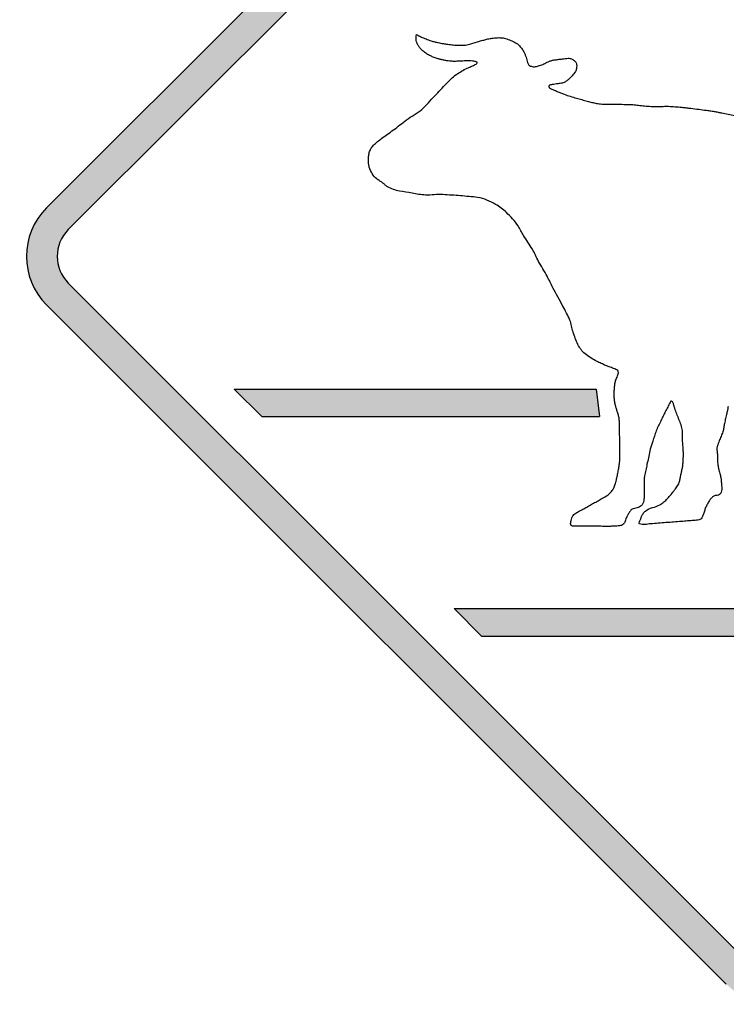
# Model space of a CAD drawing. Header units: inches. Extents: x -0.5 to 0.5, y -0.5 to 0.5.
# Tile 1 of 3: x -0.5 to -0.03, y -0.5 to 0.16. Entities that reach past the tile are written whole.
import ezdxf

# ---------------------------------------------------------------- set-up
doc = ezdxf.new("R2010")
doc.units = ezdxf.units.IN
doc.header["$MEASUREMENT"] = 0

msp = doc.modelspace()

# ---------------------------------------------------------------- hatches: boundary and pattern name
h = msp.add_hatch(color=7)
h.paths.add_polyline_path([(0.4865, -0.0325), (0.0325, -0.4865), (0.02767, -0.49067), (0.02267, -0.494), (0.01733, -0.49667), (0.01167, -0.4985), (0.00583, -0.49967), (0, -0.5), (-0.00583, -0.49967), (-0.01167, -0.4985), (-0.01733, -0.49667), (-0.02267, -0.494), (-0.02767, -0.49067), (-0.0325, -0.4865), (-0.4865, -0.0325), (-0.49067, -0.02767), (-0.494, -0.02267), (-0.49667, -0.01733), (-0.4985, -0.01167), (-0.49967, -0.00583), (-0.5, 0), (-0.49967, 0.00583), (-0.4985, 0.01167), (-0.49667, 0.01733), (-0.494, 0.02267), (-0.49067, 0.02767), (-0.4865, 0.0325), (-0.0325, 0.4865), (-0.02767, 0.49067), (-0.02267, 0.494), (-0.01733, 0.49667), (-0.01167, 0.4985), (-0.00583, 0.49967), (0, 0.5), (0.00583, 0.49967), (0.01167, 0.4985), (0.01733, 0.49667), (0.02267, 0.494), (0.02767, 0.49067), (0.0325, 0.4865), (0.4865, 0.0325), (0.4905, 0.02783), (0.49383, 0.02283), (0.4965, 0.0175), (0.4985, 0.01183), (0.49967, 0.006), (0.5, 0), (0.49967, -0.006), (0.4985, -0.01183), (0.4965, -0.0175), (0.49383, -0.02283), (0.4905, -0.02783), (0.4865, -0.0325)])
h.paths.add_polyline_path([(-0.472, -0.01783), (-0.01783, -0.472), (-0.01533, -0.47433), (-0.0125, -0.47617), (-0.0095, -0.47767), (-0.0065, -0.47867), (-0.00317, -0.47917), (0, -0.4795), (0.00317, -0.47917), (0.0065, -0.47867), (0.0095, -0.47767), (0.0125, -0.47617), (0.01533, -0.47433), (0.01783, -0.472), (0.472, -0.01783), (0.47417, -0.01533), (0.476, -0.01267), (0.4775, -0.00967), (0.4785, -0.0065), (0.47917, -0.00333), (0.4795, 0), (0.47917, 0.00333), (0.4785, 0.0065), (0.4775, 0.00967), (0.476, 0.01267), (0.47417, 0.01533), (0.472, 0.01783), (0.01783, 0.472), (0.01533, 0.47433), (0.0125, 0.47617), (0.0095, 0.47767), (0.0065, 0.47867), (0.00317, 0.47917), (0, 0.4795), (-0.00317, 0.47917), (-0.0065, 0.47867), (-0.0095, 0.47767), (-0.0125, 0.47617), (-0.01533, 0.47433), (-0.01783, 0.472), (-0.472, 0.01783), (-0.47433, 0.01533), (-0.47617, 0.0125), (-0.47767, 0.0095), (-0.47867, 0.0065), (-0.47917, 0.00317), (-0.4795, 0), (-0.47917, -0.00317), (-0.47867, -0.0065), (-0.47767, -0.0095), (-0.47617, -0.0125), (-0.47433, -0.01533), (-0.472, -0.01783)], flags=0)
for points in [[(-0.36117, -0.08867), (-0.1195, -0.08867), (-0.11717, -0.107), (-0.34283, -0.107), (-0.36117, -0.08867)], [(-0.21433, -0.2355), (0.21433, -0.2355), (0.196, -0.25383), (-0.196, -0.25383), (-0.21433, -0.2355)]]:
    msp.add_hatch(color=7).paths.add_polyline_path(points)

# ---------------------------------------------------------------- linework, layer by layer
at = {"color": 7}
for p, q in [((-0.03244, 0.48654), (-0.48655, 0.03243)), ((-0.01791, 0.47203), (-0.47202, 0.01792)), ((-0.47202, -0.0179), (-0.01791, -0.47204)), ((-0.48655, -0.03243), (-0.03244, -0.48657)), ((-0.36112, -0.08868), (-0.11947, -0.08868)), ((-0.36112, -0.08868), (-0.34277, -0.10703)), ((-0.11947, -0.08868), (-0.11709, -0.10703)), ((-0.34277, -0.10703), (-0.11709, -0.10703)), ((-0.21432, -0.23548), (0.21432, -0.23548)), ((-0.19597, -0.25382), (-0.21432, -0.23548)), ((-0.19597, -0.25382), (0.19597, -0.25382))]:
    msp.add_line(p, q, dxfattribs=at)
for points, knots in [([(-0.19998, 0.13019), (-0.20066, 0.13039), (-0.20134, 0.13053), (-0.20204, 0.13061), (-0.20274, 0.1307), (-0.20344, 0.13074), (-0.20414, 0.13075), (-0.20528, 0.13076), (-0.20643, 0.13072), (-0.20757, 0.13063), (-0.20871, 0.13053), (-0.20985, 0.13047), (-0.21099, 0.13044), (-0.21202, 0.13041), (-0.21305, 0.13039), (-0.21408, 0.13038), (-0.21511, 0.13036), (-0.21613, 0.13041), (-0.21716, 0.13051), (-0.21787, 0.13059), (-0.21859, 0.1307), (-0.21929, 0.13083), (-0.22, 0.13096), (-0.22071, 0.1311), (-0.22141, 0.13124), (-0.22212, 0.13139), (-0.22282, 0.13154), (-0.22351, 0.1317), (-0.22421, 0.13186), (-0.22491, 0.13204), (-0.2256, 0.13222), (-0.22649, 0.13247), (-0.22735, 0.13278), (-0.22819, 0.13315), (-0.22904, 0.13353), (-0.22987, 0.13393), (-0.23069, 0.13435), (-0.23154, 0.13478), (-0.23237, 0.13526), (-0.23317, 0.1358), (-0.23396, 0.13633), (-0.23472, 0.13692), (-0.23543, 0.13756), (-0.23598, 0.13805), (-0.23649, 0.13858), (-0.23696, 0.13915), (-0.23743, 0.13972), (-0.23785, 0.14032), (-0.23822, 0.14096), (-0.23854, 0.14149), (-0.23881, 0.14205), (-0.23904, 0.14263), (-0.23927, 0.1432), (-0.23944, 0.1438), (-0.23954, 0.14441), (-0.23965, 0.14505), (-0.23968, 0.14571), (-0.23964, 0.14636), (-0.23959, 0.14702), (-0.23948, 0.14767), (-0.2393, 0.1483)], [0, 0, 0, 0, 1, 1, 1, 2, 2, 2, 3, 3, 3, 4, 4, 4, 5, 5, 5, 6, 6, 6, 7, 7, 7, 8, 8, 8, 9, 9, 9, 10, 10, 10, 11, 11, 11, 12, 12, 12, 13, 13, 13, 14, 14, 14, 15, 15, 15, 16, 16, 16, 17, 17, 17, 18, 18, 18, 19, 19, 19, 20, 20, 20, 20]), ([(-0.2393, 0.1483), (-0.23883, 0.14802), (-0.23836, 0.14775), (-0.23788, 0.14748), (-0.2374, 0.14722), (-0.23691, 0.14698), (-0.23641, 0.14676), (-0.2353, 0.14626), (-0.23417, 0.14579), (-0.23303, 0.14534), (-0.23189, 0.1449), (-0.23074, 0.14448), (-0.22959, 0.14409), (-0.22881, 0.14383), (-0.22803, 0.1436), (-0.22724, 0.1434), (-0.22646, 0.1432), (-0.22566, 0.14302), (-0.22486, 0.14287), (-0.22381, 0.14265), (-0.22274, 0.14246), (-0.22168, 0.14229), (-0.22061, 0.14211), (-0.21955, 0.14195), (-0.21848, 0.14179), (-0.21732, 0.14161), (-0.21616, 0.14147), (-0.21499, 0.14137), (-0.21382, 0.14126), (-0.21265, 0.14118), (-0.21148, 0.14113), (-0.21021, 0.14106), (-0.20894, 0.14108), (-0.20768, 0.14117), (-0.20642, 0.14126), (-0.20517, 0.14147), (-0.20395, 0.14181), (-0.20294, 0.1421), (-0.20194, 0.14241), (-0.20095, 0.14273), (-0.19995, 0.14305), (-0.19895, 0.14335), (-0.19795, 0.14365), (-0.19703, 0.14392), (-0.1961, 0.14418), (-0.19518, 0.14445), (-0.19425, 0.14471), (-0.19333, 0.14496), (-0.1924, 0.14521), (-0.19146, 0.14546), (-0.19051, 0.14564), (-0.18954, 0.14576), (-0.18858, 0.14589), (-0.18762, 0.146), (-0.18665, 0.14609), (-0.18569, 0.1462), (-0.18472, 0.14624), (-0.18376, 0.14621), (-0.1828, 0.14618), (-0.18184, 0.14606), (-0.1809, 0.14585), (-0.17968, 0.14557), (-0.17849, 0.1452), (-0.17732, 0.14475), (-0.17616, 0.1443), (-0.17502, 0.14378), (-0.17393, 0.14318), (-0.1734, 0.14291), (-0.17289, 0.14261), (-0.1724, 0.14228), (-0.1719, 0.14196), (-0.17145, 0.14158), (-0.17104, 0.14115), (-0.17041, 0.1405), (-0.16981, 0.13981), (-0.16925, 0.1391), (-0.16868, 0.13839), (-0.16818, 0.13762), (-0.16776, 0.13682), (-0.16745, 0.13623), (-0.16716, 0.13562), (-0.1669, 0.13501), (-0.16663, 0.13439), (-0.1664, 0.13377), (-0.16619, 0.13313)], [0, 0, 0, 0, 1, 1, 1, 2, 2, 2, 3, 3, 3, 4, 4, 4, 5, 5, 5, 6, 6, 6, 7, 7, 7, 8, 8, 8, 9, 9, 9, 10, 10, 10, 11, 11, 11, 12, 12, 12, 13, 13, 13, 14, 14, 14, 15, 15, 15, 16, 16, 16, 17, 17, 17, 18, 18, 18, 19, 19, 19, 20, 20, 20, 21, 21, 21, 22, 22, 22, 23, 23, 23, 24, 24, 24, 25, 25, 25, 26, 26, 26, 27, 27, 27, 28, 28, 28, 28]), ([(-0.16619, 0.13313), (-0.16602, 0.13254), (-0.16586, 0.13195), (-0.16572, 0.13135), (-0.16558, 0.13075), (-0.16541, 0.13016), (-0.16522, 0.12958), (-0.16512, 0.12927), (-0.165, 0.12898), (-0.16486, 0.12869), (-0.16472, 0.1284), (-0.16454, 0.12814), (-0.16431, 0.12792)], [0, 0, 0, 0, 1, 1, 1, 2, 2, 2, 3, 3, 3, 4, 4, 4, 4]), ([(-0.16431, 0.12792), (-0.164, 0.12764), (-0.16365, 0.12742), (-0.16326, 0.12727), (-0.16287, 0.12712), (-0.16247, 0.12699), (-0.16206, 0.12689), (-0.16171, 0.1268), (-0.16136, 0.12675), (-0.161, 0.12675), (-0.16064, 0.12675), (-0.16028, 0.12679), (-0.15993, 0.12686), (-0.15898, 0.12707), (-0.15804, 0.12733), (-0.15712, 0.12764), (-0.15619, 0.12794), (-0.15528, 0.12828), (-0.15438, 0.12865), (-0.15388, 0.12886), (-0.1534, 0.1291), (-0.15292, 0.12936), (-0.15245, 0.12962), (-0.15196, 0.12986), (-0.15147, 0.13007), (-0.15082, 0.13034), (-0.15017, 0.13058), (-0.14952, 0.13081), (-0.14886, 0.13103), (-0.14819, 0.13119), (-0.1475, 0.13129), (-0.14657, 0.13142), (-0.14564, 0.13154), (-0.1447, 0.13165), (-0.14377, 0.13177), (-0.14283, 0.13189), (-0.1419, 0.132), (-0.14126, 0.13208), (-0.14062, 0.13216), (-0.13998, 0.13224), (-0.13934, 0.13232), (-0.1387, 0.13239), (-0.13806, 0.13247)], [0, 0, 0, 0, 1, 1, 1, 2, 2, 2, 3, 3, 3, 4, 4, 4, 5, 5, 5, 6, 6, 6, 7, 7, 7, 8, 8, 8, 9, 9, 9, 10, 10, 10, 11, 11, 11, 12, 12, 12, 13, 13, 13, 14, 14, 14, 14]), ([(-0.13806, 0.13247), (-0.1377, 0.1325), (-0.13734, 0.13247), (-0.13699, 0.13237), (-0.13664, 0.13228), (-0.13629, 0.13216), (-0.13596, 0.13203)], [0, 0, 0, 0, 1, 1, 1, 2, 2, 2, 2]), ([(-0.13596, 0.13203), (-0.13528, 0.13177), (-0.13465, 0.13141), (-0.13409, 0.13096), (-0.13353, 0.13052), (-0.13308, 0.12995), (-0.13277, 0.12931)], [0, 0, 0, 0, 1, 1, 1, 2, 2, 2, 2]), ([(-0.23585, 0.09826), (-0.23435, 0.09971), (-0.23289, 0.10119), (-0.23146, 0.10271), (-0.23004, 0.10423), (-0.22861, 0.10575), (-0.22719, 0.10727), (-0.22589, 0.10864), (-0.2246, 0.11002), (-0.22331, 0.11141), (-0.22203, 0.11279), (-0.22073, 0.11417), (-0.21943, 0.11554), (-0.21843, 0.11661), (-0.21739, 0.11766), (-0.21632, 0.11867), (-0.21526, 0.11969), (-0.21412, 0.12063), (-0.21292, 0.12148), (-0.21176, 0.1223), (-0.21057, 0.12307), (-0.20935, 0.12379), (-0.20812, 0.12451), (-0.20687, 0.12518), (-0.20559, 0.12579), (-0.20477, 0.12616), (-0.20395, 0.12652), (-0.20312, 0.12685), (-0.20229, 0.12719), (-0.20148, 0.12757), (-0.20069, 0.12799)], [0, 0, 0, 0, 1, 1, 1, 2, 2, 2, 3, 3, 3, 4, 4, 4, 5, 5, 5, 6, 6, 6, 7, 7, 7, 8, 8, 8, 9, 9, 9, 10, 10, 10, 10]), ([(-0.13277, 0.12931), (-0.13252, 0.12872), (-0.13239, 0.12808), (-0.13238, 0.12744), (-0.13237, 0.12679), (-0.13242, 0.12614), (-0.13253, 0.12549), (-0.13259, 0.12514), (-0.13268, 0.1248), (-0.1328, 0.12447), (-0.13292, 0.12413), (-0.13308, 0.12381), (-0.13326, 0.12351), (-0.1339, 0.12249), (-0.13464, 0.12153), (-0.13545, 0.12064), (-0.13627, 0.11976), (-0.13714, 0.11892), (-0.13806, 0.11813)], [0, 0, 0, 0, 1, 1, 1, 2, 2, 2, 3, 3, 3, 4, 4, 4, 5, 5, 5, 6, 6, 6, 6]), ([(-0.15103, 0.11348), (-0.151, 0.11334), (-0.15094, 0.11321), (-0.15085, 0.11309), (-0.15077, 0.11298), (-0.15067, 0.11287), (-0.15056, 0.11277)], [0, 0, 0, 0, 1, 1, 1, 2, 2, 2, 2]), ([(-0.15056, 0.11277), (-0.15012, 0.11239), (-0.14962, 0.11209), (-0.14908, 0.11188), (-0.14853, 0.11167), (-0.14799, 0.11144), (-0.14745, 0.11121)], [0, 0, 0, 0, 1, 1, 1, 2, 2, 2, 2]), ([(-0.1419, 0.11588), (-0.14239, 0.11581), (-0.14287, 0.11573), (-0.14336, 0.11566), (-0.14384, 0.11559), (-0.14433, 0.11551), (-0.14481, 0.11544), (-0.14546, 0.11534), (-0.14612, 0.11524), (-0.14677, 0.11515), (-0.14742, 0.11505), (-0.14807, 0.11495), (-0.14873, 0.11485)], [0, 0, 0, 0, 1, 1, 1, 2, 2, 2, 3, 3, 3, 4, 4, 4, 4]), ([(-0.13806, 0.11813), (-0.13862, 0.11762), (-0.13922, 0.11715), (-0.13985, 0.11672), (-0.14047, 0.1163), (-0.14116, 0.11601), (-0.1419, 0.11588)], [0, 0, 0, 0, 1, 1, 1, 2, 2, 2, 2]), ([(-0.14745, 0.11121), (-0.14634, 0.11068), (-0.14522, 0.11018), (-0.14409, 0.1097), (-0.14295, 0.10922), (-0.14181, 0.10877), (-0.14065, 0.10834), (-0.13933, 0.10786), (-0.13799, 0.10741), (-0.13664, 0.107), (-0.13529, 0.10658), (-0.13394, 0.10618), (-0.13258, 0.1058), (-0.13138, 0.10546), (-0.13018, 0.10512), (-0.12897, 0.10478), (-0.12777, 0.10445), (-0.12657, 0.10412), (-0.12536, 0.10379), (-0.12432, 0.10351), (-0.12328, 0.10323), (-0.12223, 0.10296), (-0.12119, 0.10269), (-0.12013, 0.10245), (-0.11907, 0.10225), (-0.11788, 0.10204), (-0.11668, 0.1019), (-0.11547, 0.10184), (-0.11426, 0.10178), (-0.11304, 0.10175), (-0.11183, 0.10174), (-0.11063, 0.10172), (-0.10943, 0.10171), (-0.10822, 0.10171), (-0.10702, 0.10171), (-0.10582, 0.1017), (-0.10461, 0.10169), (-0.10299, 0.10167), (-0.10138, 0.10164), (-0.09976, 0.1016), (-0.09814, 0.10156), (-0.09652, 0.10151), (-0.0949, 0.10144), (-0.09361, 0.10137), (-0.09232, 0.10124), (-0.09105, 0.10105), (-0.08977, 0.10086), (-0.08848, 0.1007), (-0.08719, 0.10059), (-0.08567, 0.10047), (-0.08415, 0.10038), (-0.08262, 0.1003), (-0.0811, 0.10022), (-0.07957, 0.10016), (-0.07804, 0.10012)], [0, 0, 0, 0, 1, 1, 1, 2, 2, 2, 3, 3, 3, 4, 4, 4, 5, 5, 5, 6, 6, 6, 7, 7, 7, 8, 8, 8, 9, 9, 9, 10, 10, 10, 11, 11, 11, 12, 12, 12, 13, 13, 13, 14, 14, 14, 15, 15, 15, 16, 16, 16, 17, 17, 17, 18, 18, 18, 18]), ([(-0.07804, 0.10012), (-0.07688, 0.10012), (-0.07573, 0.10016), (-0.07457, 0.10025), (-0.07341, 0.10035), (-0.07225, 0.10038), (-0.0711, 0.10034)], [0, 0, 0, 0, 1, 1, 1, 2, 2, 2, 2]), ([(-0.0711, 0.10034), (-0.06961, 0.10027), (-0.06811, 0.10019), (-0.06663, 0.10008), (-0.06514, 0.09998), (-0.06365, 0.09984), (-0.06217, 0.09968), (-0.06117, 0.09957), (-0.06017, 0.09946), (-0.05917, 0.09935), (-0.05817, 0.09924), (-0.05717, 0.09912), (-0.05617, 0.099), (-0.05441, 0.09878), (-0.05264, 0.09857), (-0.05087, 0.09835), (-0.04911, 0.09813), (-0.04734, 0.09791), (-0.04558, 0.09768), (-0.04461, 0.09755), (-0.04365, 0.09742), (-0.04268, 0.09728), (-0.04172, 0.09713), (-0.04076, 0.09697), (-0.0398, 0.09677), (-0.03908, 0.09662), (-0.03836, 0.09647), (-0.03764, 0.09632), (-0.03692, 0.09617), (-0.0362, 0.09602), (-0.03547, 0.09587), (-0.03403, 0.09557), (-0.0326, 0.09527), (-0.03116, 0.09497), (-0.02972, 0.09467), (-0.02828, 0.09438), (-0.02684, 0.09408), (-0.02555, 0.09383), (-0.02427, 0.0936), (-0.02297, 0.09341), (-0.02168, 0.09322), (-0.02039, 0.093), (-0.01911, 0.09276)], [0, 0, 0, 0, 1, 1, 1, 2, 2, 2, 3, 3, 3, 4, 4, 4, 5, 5, 5, 6, 6, 6, 7, 7, 7, 8, 8, 8, 9, 9, 9, 10, 10, 10, 11, 11, 11, 12, 12, 12, 13, 13, 13, 14, 14, 14, 14]), ([(-0.24613, 0.09122), (-0.24443, 0.09243), (-0.24268, 0.09356), (-0.24087, 0.0946), (-0.23907, 0.09564), (-0.23739, 0.09687), (-0.23585, 0.09826)], [0, 0, 0, 0, 1, 1, 1, 2, 2, 2, 2]), ([(-0.26592, 0.05178), (-0.26714, 0.05277), (-0.26818, 0.05398), (-0.26896, 0.05534), (-0.26977, 0.05671), (-0.27042, 0.05817), (-0.27091, 0.05968), (-0.27115, 0.0604), (-0.27132, 0.06114), (-0.27143, 0.06189), (-0.27154, 0.06264), (-0.27159, 0.0634), (-0.27157, 0.06416), (-0.27155, 0.06505), (-0.27149, 0.06595), (-0.27139, 0.06683), (-0.27129, 0.06772), (-0.27113, 0.0686), (-0.27091, 0.06947), (-0.27067, 0.07037), (-0.2703, 0.07124), (-0.26982, 0.07204), (-0.26935, 0.07285), (-0.26878, 0.07359), (-0.26812, 0.07426), (-0.26726, 0.07513), (-0.26636, 0.07596), (-0.26543, 0.07675), (-0.26449, 0.07753), (-0.26353, 0.07829), (-0.26254, 0.07901), (-0.26127, 0.07994), (-0.25998, 0.08086), (-0.25869, 0.08177), (-0.25739, 0.08268), (-0.25611, 0.0836), (-0.25484, 0.08454), (-0.25337, 0.08563), (-0.25191, 0.08674), (-0.25047, 0.08787), (-0.24903, 0.08899), (-0.24758, 0.09011), (-0.24613, 0.09122)], [0, 0, 0, 0, 1, 1, 1, 2, 2, 2, 3, 3, 3, 4, 4, 4, 5, 5, 5, 6, 6, 6, 7, 7, 7, 8, 8, 8, 9, 9, 9, 10, 10, 10, 11, 11, 11, 12, 12, 12, 13, 13, 13, 14, 14, 14, 14]), ([(-0.26188, 0.04904), (-0.26255, 0.04951), (-0.26322, 0.04996), (-0.26391, 0.05039), (-0.2646, 0.05082), (-0.26527, 0.05129), (-0.26592, 0.05178)], [0, 0, 0, 0, 1, 1, 1, 2, 2, 2, 2]), ([(-0.2587, 0.04645), (-0.25928, 0.04682), (-0.25982, 0.04724), (-0.26031, 0.04771), (-0.26081, 0.04818), (-0.26134, 0.04862), (-0.26188, 0.04904)], [0, 0, 0, 0, 1, 1, 1, 2, 2, 2, 2]), ([(-0.24236, 0.04229), (-0.24517, 0.04277), (-0.24798, 0.04324), (-0.25079, 0.04369), (-0.25357, 0.04413), (-0.25625, 0.04506), (-0.2587, 0.04645)], [0, 0, 0, 0, 1, 1, 1, 2, 2, 2, 2]), ([(-0.23343, 0.04096), (-0.23493, 0.04104), (-0.23643, 0.0412), (-0.23791, 0.04145), (-0.2394, 0.04169), (-0.24088, 0.04197), (-0.24236, 0.04229)], [0, 0, 0, 0, 1, 1, 1, 2, 2, 2, 2]), ([(-0.22173, 0.04131), (-0.22368, 0.04138), (-0.22564, 0.04133), (-0.22758, 0.04116), (-0.22952, 0.04098), (-0.23148, 0.04092), (-0.23343, 0.04096)], [0, 0, 0, 0, 1, 1, 1, 2, 2, 2, 2]), ([(-0.19856, 0.03937), (-0.20047, 0.03961), (-0.20237, 0.03982), (-0.20428, 0.04), (-0.20619, 0.04017), (-0.2081, 0.04033), (-0.21001, 0.04048), (-0.21197, 0.04063), (-0.21392, 0.04078), (-0.21587, 0.04092), (-0.21782, 0.04107), (-0.21978, 0.0412), (-0.22173, 0.04131)], [0, 0, 0, 0, 1, 1, 1, 2, 2, 2, 3, 3, 3, 4, 4, 4, 4]), ([(-0.18653, 0.0347), (-0.18841, 0.03579), (-0.19035, 0.03677), (-0.19235, 0.03763), (-0.19433, 0.03849), (-0.19642, 0.03907), (-0.19856, 0.03937)], [0, 0, 0, 0, 1, 1, 1, 2, 2, 2, 2]), ([(-0.17153, 0.02034), (-0.17261, 0.02201), (-0.17383, 0.02359), (-0.17518, 0.02506), (-0.17653, 0.02654), (-0.17792, 0.02798), (-0.17933, 0.02939), (-0.18039, 0.03045), (-0.18153, 0.03142), (-0.18274, 0.03229), (-0.18396, 0.03317), (-0.18522, 0.03397), (-0.18653, 0.0347)], [0, 0, 0, 0, 1, 1, 1, 2, 2, 2, 3, 3, 3, 4, 4, 4, 4]), ([(-0.16793, 0.01398), (-0.16856, 0.01502), (-0.16916, 0.01608), (-0.16973, 0.01716), (-0.17029, 0.01824), (-0.17089, 0.0193), (-0.17153, 0.02034)], [0, 0, 0, 0, 1, 1, 1, 2, 2, 2, 2]), ([(-0.16199, 0.0048), (-0.16292, 0.00637), (-0.1639, 0.0079), (-0.16493, 0.00941), (-0.16596, 0.01092), (-0.16696, 0.01244), (-0.16793, 0.01398)], [0, 0, 0, 0, 1, 1, 1, 2, 2, 2, 2]), ([(-0.15788, -0.00332), (-0.1586, -0.00198), (-0.15927, -0.00062), (-0.15991, 0.00076), (-0.16054, 0.00214), (-0.16123, 0.00349), (-0.16199, 0.0048)], [0, 0, 0, 0, 1, 1, 1, 2, 2, 2, 2]), ([(-0.13691, -0.04261), (-0.13762, -0.04101), (-0.13838, -0.03943), (-0.13919, -0.03788), (-0.14, -0.03633), (-0.14082, -0.03478), (-0.14166, -0.03324), (-0.14275, -0.0312), (-0.14386, -0.02915), (-0.14497, -0.02712), (-0.14608, -0.02508), (-0.14717, -0.02303), (-0.14826, -0.02098), (-0.14892, -0.01972), (-0.14956, -0.01844), (-0.15018, -0.01715), (-0.15079, -0.01586), (-0.15144, -0.01459), (-0.1521, -0.01333), (-0.15302, -0.01163), (-0.15398, -0.00996), (-0.15497, -0.00831), (-0.15596, -0.00666), (-0.15693, -0.005), (-0.15788, -0.00332)], [0, 0, 0, 0, 1, 1, 1, 2, 2, 2, 3, 3, 3, 4, 4, 4, 5, 5, 5, 6, 6, 6, 7, 7, 7, 8, 8, 8, 8]), ([(-0.13483, -0.05049), (-0.13522, -0.04918), (-0.13553, -0.04786), (-0.13577, -0.04651), (-0.13601, -0.04518), (-0.13639, -0.04387), (-0.13691, -0.04261)], [0, 0, 0, 0, 1, 1, 1, 2, 2, 2, 2]), ([(-0.10699, -0.07522), (-0.10796, -0.07481), (-0.10895, -0.07443), (-0.10996, -0.07407), (-0.11096, -0.07372), (-0.11195, -0.07335), (-0.11293, -0.07295), (-0.11397, -0.07251), (-0.115, -0.07205), (-0.11601, -0.07157), (-0.11703, -0.07108), (-0.11804, -0.07059), (-0.11905, -0.07009), (-0.12042, -0.0694), (-0.12175, -0.06864), (-0.12303, -0.06779), (-0.12431, -0.06694), (-0.12555, -0.06604), (-0.12676, -0.06509), (-0.12778, -0.06428), (-0.1287, -0.06334), (-0.12949, -0.06229), (-0.13029, -0.06125), (-0.13097, -0.06012), (-0.13153, -0.05893), (-0.13217, -0.05756), (-0.13276, -0.05617), (-0.13331, -0.05476), (-0.13386, -0.05335), (-0.13436, -0.05193), (-0.13483, -0.05049)], [0, 0, 0, 0, 1, 1, 1, 2, 2, 2, 3, 3, 3, 4, 4, 4, 5, 5, 5, 6, 6, 6, 7, 7, 7, 8, 8, 8, 9, 9, 9, 10, 10, 10, 10]), ([(-0.1064, -0.08303), (-0.10623, -0.08248), (-0.10601, -0.08194), (-0.10574, -0.08143), (-0.10547, -0.08092), (-0.10523, -0.08039), (-0.10503, -0.07985), (-0.10487, -0.07939), (-0.10473, -0.07893), (-0.10462, -0.07845), (-0.10451, -0.07799), (-0.10449, -0.07751), (-0.10457, -0.07703)], [0, 0, 0, 0, 1, 1, 1, 2, 2, 2, 3, 3, 3, 4, 4, 4, 4]), ([(-0.10665, -0.09913), (-0.10682, -0.09826), (-0.10696, -0.09739), (-0.10708, -0.09652), (-0.1072, -0.09565), (-0.10727, -0.09477), (-0.10731, -0.09389), (-0.10734, -0.09294), (-0.10734, -0.09199), (-0.10732, -0.09104), (-0.10729, -0.09009), (-0.10724, -0.08914), (-0.10716, -0.08819), (-0.10709, -0.08732), (-0.10701, -0.08645), (-0.1069, -0.08559), (-0.1068, -0.08472), (-0.10663, -0.08387), (-0.1064, -0.08303)], [0, 0, 0, 0, 1, 1, 1, 2, 2, 2, 3, 3, 3, 4, 4, 4, 5, 5, 5, 6, 6, 6, 6]), ([(-0.06995, -0.09763), (-0.07051, -0.09865), (-0.07106, -0.09968), (-0.07159, -0.10071), (-0.07212, -0.10175), (-0.07265, -0.10278), (-0.07318, -0.10382), (-0.07367, -0.1048), (-0.07415, -0.10578), (-0.07463, -0.10677), (-0.07511, -0.10775), (-0.07559, -0.10874), (-0.07606, -0.10972), (-0.07662, -0.11086), (-0.07718, -0.112), (-0.07773, -0.11315), (-0.07828, -0.11429), (-0.07879, -0.11546), (-0.07924, -0.11664), (-0.07967, -0.11778), (-0.08007, -0.11893), (-0.08044, -0.12009), (-0.08081, -0.12125), (-0.08118, -0.12241), (-0.08154, -0.12357), (-0.08184, -0.12445), (-0.08213, -0.12534), (-0.08243, -0.12622), (-0.08273, -0.1271), (-0.08299, -0.128), (-0.08321, -0.1289), (-0.08356, -0.13043), (-0.0839, -0.13196), (-0.08422, -0.1335), (-0.08455, -0.13503), (-0.08488, -0.13657), (-0.08521, -0.1381), (-0.08549, -0.13939), (-0.08577, -0.14068), (-0.08605, -0.14197), (-0.08633, -0.14325), (-0.08661, -0.14454), (-0.08688, -0.14583), (-0.08708, -0.14686), (-0.08722, -0.14789), (-0.08727, -0.14894), (-0.08733, -0.14998), (-0.08736, -0.15103), (-0.08737, -0.15207), (-0.08737, -0.1532), (-0.08735, -0.15432), (-0.0873, -0.15545), (-0.08726, -0.15657), (-0.08724, -0.1577), (-0.08724, -0.15882), (-0.08725, -0.1596), (-0.08727, -0.16037), (-0.08732, -0.16114), (-0.08737, -0.16192), (-0.08746, -0.16269), (-0.08759, -0.16345), (-0.08769, -0.16407), (-0.08787, -0.16467), (-0.08813, -0.16524), (-0.08838, -0.1658), (-0.08875, -0.1663), (-0.08923, -0.1667)], [0, 0, 0, 0, 1, 1, 1, 2, 2, 2, 3, 3, 3, 4, 4, 4, 5, 5, 5, 6, 6, 6, 7, 7, 7, 8, 8, 8, 9, 9, 9, 10, 10, 10, 11, 11, 11, 12, 12, 12, 13, 13, 13, 14, 14, 14, 15, 15, 15, 16, 16, 16, 17, 17, 17, 18, 18, 18, 19, 19, 19, 20, 20, 20, 21, 21, 21, 22, 22, 22, 22]), ([(-0.06779, -0.09837), (-0.06788, -0.09817), (-0.06797, -0.09797), (-0.06807, -0.09777), (-0.06816, -0.09758), (-0.06828, -0.09739), (-0.0684, -0.09722), (-0.0685, -0.09708), (-0.06862, -0.09697), (-0.06876, -0.09687), (-0.06889, -0.09677), (-0.06905, -0.09671), (-0.06921, -0.09668)], [0, 0, 0, 0, 1, 1, 1, 2, 2, 2, 3, 3, 3, 4, 4, 4, 4]), ([(-0.06721, -0.10064), (-0.06732, -0.10027), (-0.06741, -0.09988), (-0.06747, -0.0995), (-0.06754, -0.09911), (-0.06765, -0.09873), (-0.06779, -0.09837)], [0, 0, 0, 0, 1, 1, 1, 2, 2, 2, 2]), ([(-0.10535, -0.1036), (-0.10556, -0.10286), (-0.10577, -0.10211), (-0.10599, -0.10136), (-0.1062, -0.10061), (-0.10642, -0.09987), (-0.10665, -0.09913)], [0, 0, 0, 0, 1, 1, 1, 2, 2, 2, 2]), ([(-0.10398, -0.10864), (-0.10408, -0.10778), (-0.10426, -0.10693), (-0.10454, -0.1061), (-0.10482, -0.10527), (-0.10509, -0.10444), (-0.10535, -0.1036)], [0, 0, 0, 0, 1, 1, 1, 2, 2, 2, 2]), ([(-0.06187, -0.11559), (-0.06214, -0.11428), (-0.06252, -0.113), (-0.063, -0.11176), (-0.06348, -0.11051), (-0.06396, -0.10926), (-0.06444, -0.10801), (-0.06491, -0.10678), (-0.06538, -0.10556), (-0.06587, -0.10434), (-0.06635, -0.10312), (-0.0668, -0.10189), (-0.06721, -0.10064)], [0, 0, 0, 0, 1, 1, 1, 2, 2, 2, 3, 3, 3, 4, 4, 4, 4]), ([(-0.03124, -0.1004), (-0.03133, -0.10116), (-0.03146, -0.10192), (-0.03162, -0.10267), (-0.03178, -0.10342), (-0.03195, -0.10418), (-0.03212, -0.10493), (-0.03238, -0.10606), (-0.03263, -0.10719), (-0.03289, -0.10831), (-0.03315, -0.10944), (-0.03341, -0.11057), (-0.03366, -0.1117)], [0, 0, 0, 0, 1, 1, 1, 2, 2, 2, 3, 3, 3, 4, 4, 4, 4]), ([(-0.12974, -0.16983), (-0.12883, -0.16933), (-0.12791, -0.16883), (-0.127, -0.16834), (-0.12608, -0.16784), (-0.12517, -0.16734), (-0.12426, -0.16682), (-0.12323, -0.16624), (-0.12221, -0.16566), (-0.12118, -0.16508), (-0.12015, -0.16449), (-0.11912, -0.16391), (-0.1181, -0.16333), (-0.11716, -0.1628), (-0.11623, -0.16227), (-0.1153, -0.16174), (-0.11437, -0.16121), (-0.11345, -0.16068), (-0.11252, -0.16015), (-0.11176, -0.15971), (-0.11106, -0.15919), (-0.11043, -0.15859), (-0.10979, -0.15799), (-0.10921, -0.15733), (-0.1087, -0.15662), (-0.10817, -0.15589), (-0.10771, -0.1551), (-0.10732, -0.15428), (-0.10693, -0.15346), (-0.10662, -0.15261), (-0.1064, -0.15173), (-0.10615, -0.15072), (-0.10591, -0.14972), (-0.10568, -0.1487), (-0.10546, -0.14769), (-0.10525, -0.14668), (-0.10505, -0.14566), (-0.10485, -0.14462), (-0.10466, -0.14358), (-0.10447, -0.14254), (-0.10428, -0.14149), (-0.10411, -0.14045), (-0.10395, -0.1394), (-0.1038, -0.13833), (-0.10368, -0.13726), (-0.10359, -0.13619), (-0.10351, -0.13512), (-0.10347, -0.13404), (-0.10346, -0.13296), (-0.10346, -0.13149), (-0.10346, -0.13002), (-0.10348, -0.12855), (-0.1035, -0.12707), (-0.10352, -0.1256), (-0.10356, -0.12413), (-0.1036, -0.12254), (-0.10364, -0.12096), (-0.10368, -0.11937), (-0.10372, -0.11779), (-0.10377, -0.1162), (-0.10381, -0.11461), (-0.10383, -0.11362), (-0.10384, -0.11262), (-0.10384, -0.11163), (-0.10385, -0.11063), (-0.10389, -0.10964), (-0.10398, -0.10864)], [0, 0, 0, 0, 1, 1, 1, 2, 2, 2, 3, 3, 3, 4, 4, 4, 5, 5, 5, 6, 6, 6, 7, 7, 7, 8, 8, 8, 9, 9, 9, 10, 10, 10, 11, 11, 11, 12, 12, 12, 13, 13, 13, 14, 14, 14, 15, 15, 15, 16, 16, 16, 17, 17, 17, 18, 18, 18, 19, 19, 19, 20, 20, 20, 21, 21, 21, 22, 22, 22, 22]), ([(-0.03366, -0.1117), (-0.03386, -0.11264), (-0.03402, -0.11358), (-0.03415, -0.11453), (-0.03429, -0.11548), (-0.03449, -0.11641), (-0.03476, -0.11733)], [0, 0, 0, 0, 1, 1, 1, 2, 2, 2, 2]), ([(-0.06165, -0.12283), (-0.0617, -0.12162), (-0.0617, -0.12041), (-0.06165, -0.1192), (-0.0616, -0.11799), (-0.06168, -0.11678), (-0.06187, -0.11559)], [0, 0, 0, 0, 1, 1, 1, 2, 2, 2, 2]), ([(-0.03476, -0.11733), (-0.03511, -0.11836), (-0.0355, -0.11938), (-0.03594, -0.12037), (-0.03639, -0.12137), (-0.0368, -0.12238), (-0.03719, -0.1234), (-0.03739, -0.12395), (-0.0376, -0.12451), (-0.0378, -0.12507), (-0.03801, -0.12562), (-0.0382, -0.12619), (-0.03839, -0.12675), (-0.03847, -0.12702), (-0.03855, -0.12729), (-0.03862, -0.12757), (-0.03869, -0.12785), (-0.03873, -0.12813), (-0.03875, -0.12841)], [0, 0, 0, 0, 1, 1, 1, 2, 2, 2, 3, 3, 3, 4, 4, 4, 5, 5, 5, 6, 6, 6, 6]), ([(-0.06361, -0.15048), (-0.06345, -0.14971), (-0.0633, -0.14894), (-0.06316, -0.14817), (-0.06303, -0.1474), (-0.06288, -0.14663), (-0.06273, -0.14586), (-0.06255, -0.14503), (-0.06238, -0.1442), (-0.06219, -0.14338), (-0.06201, -0.14255), (-0.06184, -0.14172), (-0.06168, -0.14089), (-0.0615, -0.13992), (-0.06137, -0.13894), (-0.0613, -0.13795), (-0.06123, -0.13697), (-0.06117, -0.13598), (-0.06114, -0.13499), (-0.0611, -0.13419), (-0.06109, -0.13339), (-0.06109, -0.13258), (-0.06108, -0.13178), (-0.0611, -0.13098), (-0.06114, -0.13017), (-0.0612, -0.12895), (-0.06128, -0.12773), (-0.06138, -0.1265), (-0.06148, -0.12528), (-0.06157, -0.12406), (-0.06165, -0.12283)], [0, 0, 0, 0, 1, 1, 1, 2, 2, 2, 3, 3, 3, 4, 4, 4, 5, 5, 5, 6, 6, 6, 7, 7, 7, 8, 8, 8, 9, 9, 9, 10, 10, 10, 10]), ([(-0.03875, -0.12841), (-0.03876, -0.12879), (-0.03874, -0.12917), (-0.03867, -0.12954), (-0.0386, -0.12991), (-0.03855, -0.13029), (-0.03851, -0.13066)], [0, 0, 0, 0, 1, 1, 1, 2, 2, 2, 2]), ([(-0.03851, -0.13066), (-0.03843, -0.13175), (-0.03839, -0.13284), (-0.03837, -0.13393), (-0.03836, -0.13502), (-0.03832, -0.13611), (-0.03826, -0.1372), (-0.0382, -0.13813), (-0.0381, -0.13906), (-0.03796, -0.13999), (-0.03782, -0.14091), (-0.03765, -0.14183), (-0.03746, -0.14275)], [0, 0, 0, 0, 1, 1, 1, 2, 2, 2, 3, 3, 3, 4, 4, 4, 4]), ([(-0.03746, -0.14275), (-0.03722, -0.14378), (-0.03694, -0.14479), (-0.03662, -0.14579), (-0.0363, -0.14679), (-0.03608, -0.14782), (-0.03596, -0.14887)], [0, 0, 0, 0, 1, 1, 1, 2, 2, 2, 2]), ([(-0.06696, -0.15613), (-0.06629, -0.15525), (-0.06563, -0.15435), (-0.06498, -0.15344), (-0.06434, -0.15255), (-0.06388, -0.15155), (-0.06361, -0.15048)], [0, 0, 0, 0, 1, 1, 1, 2, 2, 2, 2]), ([(-0.03596, -0.14887), (-0.03593, -0.14928), (-0.03589, -0.14969), (-0.03585, -0.1501), (-0.03582, -0.15051), (-0.03578, -0.15093), (-0.03574, -0.15134), (-0.0357, -0.15181), (-0.03566, -0.15228), (-0.03562, -0.15276), (-0.03558, -0.15323), (-0.03554, -0.1537), (-0.0355, -0.15418), (-0.03545, -0.15474), (-0.03546, -0.15532), (-0.03551, -0.15589), (-0.03557, -0.15645), (-0.03566, -0.15702), (-0.03579, -0.15758)], [0, 0, 0, 0, 1, 1, 1, 2, 2, 2, 3, 3, 3, 4, 4, 4, 5, 5, 5, 6, 6, 6, 6]), ([(-0.07685, -0.16607), (-0.07589, -0.16552), (-0.07499, -0.16489), (-0.07414, -0.16419), (-0.0733, -0.1635), (-0.0725, -0.16274), (-0.07176, -0.16193), (-0.0709, -0.16101), (-0.07008, -0.16007), (-0.06927, -0.1591), (-0.06846, -0.15814), (-0.06769, -0.15715), (-0.06696, -0.15613)], [0, 0, 0, 0, 1, 1, 1, 2, 2, 2, 3, 3, 3, 4, 4, 4, 4]), ([(-0.04068, -0.16019), (-0.0413, -0.16056), (-0.04185, -0.16102), (-0.04233, -0.16156), (-0.04281, -0.1621), (-0.04325, -0.16267), (-0.04365, -0.16328), (-0.04415, -0.16402), (-0.04461, -0.16478), (-0.04504, -0.16557), (-0.04547, -0.16636), (-0.04587, -0.16716), (-0.04624, -0.16797)], [0, 0, 0, 0, 1, 1, 1, 2, 2, 2, 3, 3, 3, 4, 4, 4, 4]), ([(-0.0377, -0.15961), (-0.03817, -0.15983), (-0.03868, -0.15993), (-0.03919, -0.1599), (-0.03971, -0.15988), (-0.04022, -0.15998), (-0.04068, -0.16019)], [0, 0, 0, 0, 1, 1, 1, 2, 2, 2, 2]), ([(-0.13471, -0.17316), (-0.13404, -0.17242), (-0.13326, -0.17179), (-0.13239, -0.17129), (-0.13152, -0.17079), (-0.13063, -0.1703), (-0.12974, -0.16983)], [0, 0, 0, 0, 1, 1, 1, 2, 2, 2, 2]), ([(-0.09681, -0.17054), (-0.0972, -0.17111), (-0.09757, -0.17169), (-0.09794, -0.17227), (-0.09831, -0.17285), (-0.09864, -0.17345), (-0.09894, -0.17407)], [0, 0, 0, 0, 1, 1, 1, 2, 2, 2, 2]), ([(-0.09539, -0.169), (-0.09569, -0.16918), (-0.09596, -0.16941), (-0.09618, -0.16969), (-0.09641, -0.16996), (-0.09662, -0.17025), (-0.09681, -0.17054)], [0, 0, 0, 0, 1, 1, 1, 2, 2, 2, 2]), ([(-0.09206, -0.16819), (-0.09262, -0.16835), (-0.09319, -0.16846), (-0.09376, -0.16852), (-0.09433, -0.16858), (-0.09488, -0.16874), (-0.09539, -0.169)], [0, 0, 0, 0, 1, 1, 1, 2, 2, 2, 2]), ([(-0.08923, -0.1667), (-0.08965, -0.16704), (-0.0901, -0.16733), (-0.09058, -0.16757), (-0.09106, -0.16782), (-0.09155, -0.16802), (-0.09206, -0.16819)], [0, 0, 0, 0, 1, 1, 1, 2, 2, 2, 2]), ([(-0.08903, -0.17382), (-0.0889, -0.17351), (-0.08875, -0.1732), (-0.08857, -0.17291), (-0.0884, -0.17262), (-0.08822, -0.17233), (-0.08805, -0.17204), (-0.08784, -0.17168), (-0.08758, -0.17136), (-0.08728, -0.17108), (-0.08698, -0.17079), (-0.08668, -0.17052), (-0.08636, -0.17025)], [0, 0, 0, 0, 1, 1, 1, 2, 2, 2, 3, 3, 3, 4, 4, 4, 4]), ([(-0.08636, -0.17025), (-0.085, -0.16917), (-0.08344, -0.16839), (-0.08176, -0.16794), (-0.08006, -0.16749), (-0.07842, -0.16686), (-0.07685, -0.16607)], [0, 0, 0, 0, 1, 1, 1, 2, 2, 2, 2]), ([(-0.04624, -0.16797), (-0.04657, -0.16875), (-0.04683, -0.16954), (-0.04702, -0.17036), (-0.04722, -0.17117), (-0.04748, -0.17197), (-0.0478, -0.17275), (-0.04811, -0.17349), (-0.04847, -0.17421), (-0.04889, -0.17489)], [0, 0, 0, 0, 1, 1, 1, 2, 2, 2, 3, 3, 3, 3]), ([(-0.13637, -0.1792), (-0.13647, -0.17878), (-0.13647, -0.17833), (-0.13636, -0.1779), (-0.13626, -0.17746), (-0.13616, -0.17702), (-0.13605, -0.17659)], [0, 0, 0, 0, 1, 1, 1, 2, 2, 2, 2]), ([(-0.13605, -0.17659), (-0.13594, -0.17597), (-0.13579, -0.17536), (-0.13559, -0.17477), (-0.1354, -0.17419), (-0.1351, -0.17364), (-0.13471, -0.17316)], [0, 0, 0, 0, 1, 1, 1, 2, 2, 2, 2]), ([(-0.09894, -0.17407), (-0.09916, -0.17455), (-0.09935, -0.17504), (-0.09952, -0.17554), (-0.09968, -0.17604), (-0.09987, -0.17654), (-0.10006, -0.17703), (-0.10021, -0.1774), (-0.10037, -0.17777), (-0.10055, -0.17813), (-0.10072, -0.17849), (-0.10093, -0.17883), (-0.10119, -0.17913)], [0, 0, 0, 0, 1, 1, 1, 2, 2, 2, 3, 3, 3, 4, 4, 4, 4]), ([(-0.09069, -0.17788), (-0.09054, -0.17754), (-0.09038, -0.17721), (-0.09022, -0.17687), (-0.09005, -0.17654), (-0.0899, -0.1762), (-0.08976, -0.17585)], [0, 0, 0, 0, 1, 1, 1, 2, 2, 2, 2]), ([(-0.08976, -0.17585), (-0.08963, -0.17552), (-0.08951, -0.17518), (-0.0894, -0.17484), (-0.08928, -0.17449), (-0.08916, -0.17416), (-0.08903, -0.17382)], [0, 0, 0, 0, 1, 1, 1, 2, 2, 2, 2]), ([(-0.05062, -0.17619), (-0.05119, -0.17628), (-0.05176, -0.17635), (-0.05234, -0.1764), (-0.05292, -0.17645), (-0.05349, -0.17649), (-0.05407, -0.17654), (-0.05548, -0.17665), (-0.05689, -0.17677), (-0.0583, -0.17688), (-0.05971, -0.177), (-0.06112, -0.17711), (-0.06253, -0.17722), (-0.06423, -0.17735), (-0.06593, -0.17748), (-0.06763, -0.17761), (-0.06933, -0.17774), (-0.07103, -0.17787), (-0.07274, -0.17801), (-0.07444, -0.17814), (-0.07614, -0.17827), (-0.07785, -0.1784), (-0.07955, -0.17853), (-0.08126, -0.17866), (-0.08296, -0.17879)], [0, 0, 0, 0, 1, 1, 1, 2, 2, 2, 3, 3, 3, 4, 4, 4, 5, 5, 5, 6, 6, 6, 7, 7, 7, 8, 8, 8, 8]), ([(-0.13348, -0.18028), (-0.13377, -0.18028), (-0.13406, -0.18029), (-0.13434, -0.18032), (-0.13463, -0.18034), (-0.13491, -0.18034), (-0.1352, -0.18033)], [0, 0, 0, 0, 1, 1, 1, 2, 2, 2, 2]), ([(-0.10388, -0.18008), (-0.10444, -0.18015), (-0.105, -0.1802), (-0.10557, -0.18025), (-0.10613, -0.18029), (-0.10669, -0.18033), (-0.10726, -0.18035), (-0.1081, -0.1804), (-0.10894, -0.18043), (-0.10979, -0.18047), (-0.11063, -0.1805), (-0.11148, -0.18052), (-0.11232, -0.18053), (-0.11361, -0.18053), (-0.11489, -0.1805), (-0.11617, -0.18044), (-0.11746, -0.18038), (-0.11874, -0.18034), (-0.12003, -0.18033), (-0.12116, -0.18033), (-0.12229, -0.18035), (-0.12342, -0.18037), (-0.12455, -0.1804), (-0.12568, -0.18041), (-0.12681, -0.1804), (-0.12792, -0.18039), (-0.12903, -0.18037), (-0.13014, -0.18034), (-0.13126, -0.18032), (-0.13237, -0.1803), (-0.13348, -0.18028)], [0, 0, 0, 0, 1, 1, 1, 2, 2, 2, 3, 3, 3, 4, 4, 4, 5, 5, 5, 6, 6, 6, 7, 7, 7, 8, 8, 8, 9, 9, 9, 10, 10, 10, 10]), ([(-0.08296, -0.17879), (-0.08424, -0.17894), (-0.08552, -0.17909), (-0.0868, -0.17925), (-0.08804, -0.17941), (-0.0893, -0.17924), (-0.09045, -0.17874)], [0, 0, 0, 0, 1, 1, 1, 2, 2, 2, 2])]:
    msp.add_open_spline(points, degree=3, knots=knots, dxfattribs=at)
for points in [[(-0.20069, 0.12799), (-0.20031, 0.12818), (-0.19993, 0.12837), (-0.19955, 0.12856)], [(-0.19915, 0.12992), (-0.19942, 0.13003), (-0.1997, 0.13012), (-0.19998, 0.13019)], [(-0.19955, 0.12856), (-0.19918, 0.12873), (-0.1989, 0.12903), (-0.19876, 0.12941)], [(-0.19876, 0.12941), (-0.19874, 0.12965), (-0.1989, 0.12988), (-0.19915, 0.12992)], [(-0.15101, 0.11379), (-0.15104, 0.11369), (-0.15104, 0.11358), (-0.15103, 0.11348)], [(-0.15088, 0.11407), (-0.15094, 0.11399), (-0.15099, 0.11389), (-0.15101, 0.11379)], [(-0.14991, 0.11464), (-0.15028, 0.11456), (-0.15062, 0.11436), (-0.15088, 0.11407)], [(-0.14873, 0.11485), (-0.14912, 0.11481), (-0.14952, 0.11474), (-0.14991, 0.11464)], [(-0.48656, 0.03244), (-0.50448, 0.01452), (-0.50448, -0.01452), (-0.48656, -0.03244)], [(-0.47203, 0.01791), (-0.48192, 0.00802), (-0.48192, -0.00802), (-0.47203, -0.01791)], [(-0.10549, -0.07591), (-0.10598, -0.07565), (-0.10648, -0.07542), (-0.10699, -0.07522)], [(-0.10457, -0.07703), (-0.10469, -0.07654), (-0.10503, -0.07613), (-0.10549, -0.07591)], [(-0.06966, -0.09701), (-0.06975, -0.09722), (-0.06985, -0.09743), (-0.06995, -0.09763)], [(-0.06921, -0.09668), (-0.06941, -0.09668), (-0.06959, -0.09681), (-0.06966, -0.09701)], [(-0.03579, -0.15758), (-0.03591, -0.15803), (-0.03617, -0.15844), (-0.03652, -0.15876)], [(-0.03652, -0.15876), (-0.03688, -0.15908), (-0.03728, -0.15937), (-0.0377, -0.15961)], [(-0.04889, -0.17489), (-0.04926, -0.17555), (-0.04988, -0.17602), (-0.05062, -0.17619)], [(-0.13593, -0.17995), (-0.13614, -0.17974), (-0.13629, -0.17948), (-0.13637, -0.1792)], [(-0.1352, -0.18033), (-0.13548, -0.1803), (-0.13574, -0.18016), (-0.13593, -0.17995)], [(-0.10242, -0.17984), (-0.1029, -0.17996), (-0.10339, -0.18004), (-0.10388, -0.18008)], [(-0.10119, -0.17913), (-0.10152, -0.17948), (-0.10195, -0.17972), (-0.10242, -0.17984)], [(-0.09072, -0.17836), (-0.09076, -0.17821), (-0.09075, -0.17804), (-0.09069, -0.17788)], [(-0.09045, -0.17874), (-0.09059, -0.17866), (-0.09068, -0.17852), (-0.09072, -0.17836)]]:
    msp.add_open_spline(points, degree=3, dxfattribs=at)

doc.saveas('drawing.dxf')
